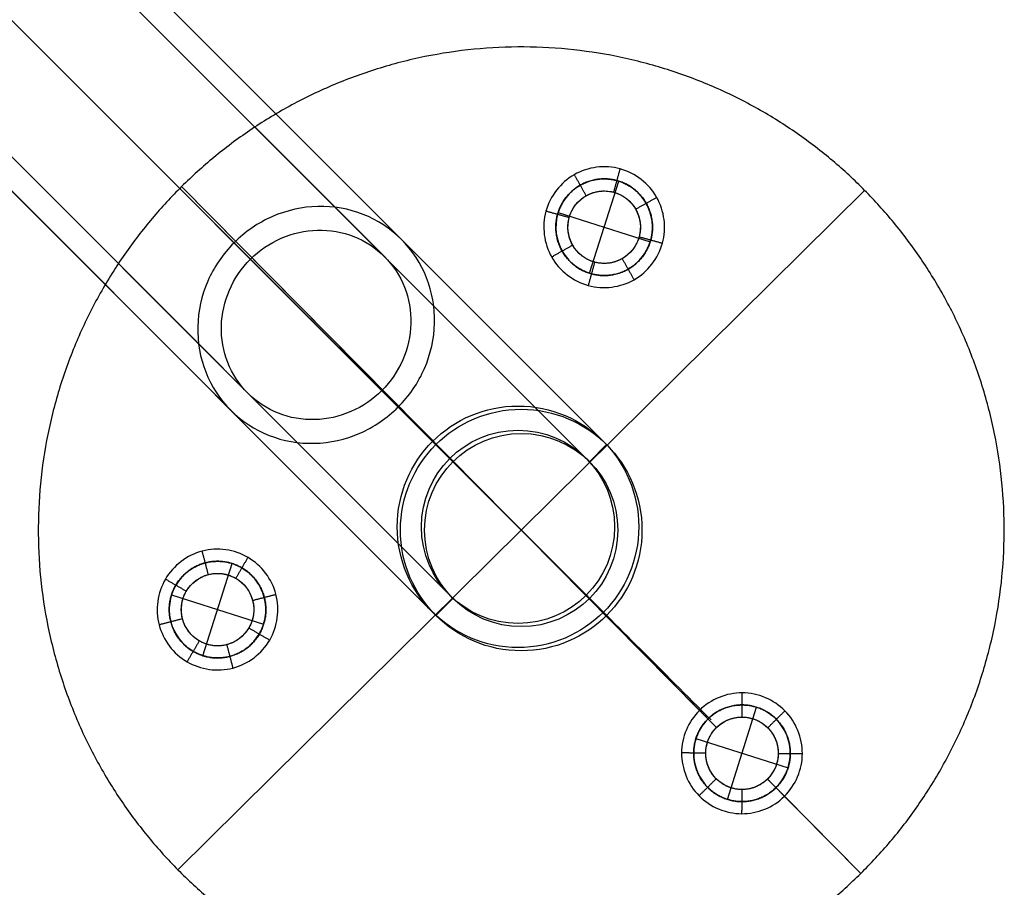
# Model space of a CAD drawing. Header units: millimetres. Extents: x -10999 to 11001, y -4500 to 4500.
# Tile 135 of 256: x -7719 to -6903, y 2673 to 3392. Entities that reach past the tile are written whole.
import ezdxf

# ---------------------------------------------------------------- set-up
doc = ezdxf.new("R2010")
doc.units = ezdxf.units.MM
doc.header["$MEASUREMENT"] = 0
doc.layers.add('Legs', color=7, linetype='Continuous', true_color=0x000000)
doc.layers.add('Tabletop', color=7, linetype='Continuous', true_color=0xd6d6d6)

msp = doc.modelspace()

# ---------------------------------------------------------------- linework, layer by layer
at = {"layer": 'Legs'}
for p, q in [((-7376.83, 3042.52, 6864.56), (-8320.83, 3986.52, 94.11)), ((-7235.41, 3042.52, 6864.56), (-8179.41, 3986.52, 94.11)), ((-7362.69, 3028.38, 6864.56), (-8306.69, 3972.38, 94.11)), ((-7249.55, 3028.38, 6864.56), (-8193.55, 3972.38, 94.11)), ((-7306.12, 2971.81, 6864.56), (-8250.12, 3915.81, 94.11)), ((-7362.69, 2915.24, 6864.56), (-8306.69, 3859.24, 94.11)), ((-7249.55, 2915.24, 6864.56), (-8193.55, 3859.24, 94.11)), ((-7376.83, 2901.1, 6864.56), (-8320.83, 3845.1, 94.11)), ((-7541.3, 3206.99, 4670.71), (-8179.41, 3845.1, 94.11)), ((-7235.41, 2901.1, 6864.56), (-8179.41, 3845.1, 94.11)), ((-7402.6, 3209.72, 4651.14), (-8037.99, 3845.1, 94.11)), ((-7527.7, 3193.39, 4666.8), (-8165.27, 3830.96, 94.11)), ((-7416.75, 3195.57, 4651.14), (-8052.13, 3830.96, 94.11)), ((-7473.31, 3139, 4651.15), (-8108.7, 3774.39, 94.11)), ((-7529.88, 3082.43, 4651.16), (-8165.27, 3717.82, 94.11)), ((-7418.93, 3084.62, 4635.5), (-8052.13, 3717.82, 94.11)), ((-7544.02, 3068.29, 4651.16), (-8179.41, 3703.68, 94.11)), ((-7405.33, 3071.02, 4631.59), (-8037.99, 3703.68, 94.11)), ((-7019.03, 3250.4, 7154.06), (-7587.86, 2687.88, 7154.06)), ((-7019.03, 3250.4, 7174.06), (-7587.86, 2687.88, 7174.06)), ((-7584.71, 3253.55, 7154.06), (-7155.81, 2819.84, 7154.06)), ((-7584.71, 3253.55, 7174.06), (-7141.72, 2805.6, 7174.06)), ((-7374.16, 3039.85, 7123.96), (-7374.16, 3039.85, 7154.06)), ((-7360.02, 3025.71, 7154.06), (-7374.16, 3039.85, 7154.06)), ((-7232.74, 3039.85, 7154.06), (-7246.88, 3025.71, 7154.06)), ((-7232.74, 3039.85, 7123.96), (-7232.74, 3039.85, 7154.06)), ((-7360.02, 3025.71, 7123.96), (-7360.02, 3025.71, 7154.06)), ((-7246.88, 3025.71, 7123.96), (-7246.88, 3025.71, 7154.06)), ((-7303.45, 2969.14, 7123.96), (-7303.45, 2969.14, 7154.06)), ((-7360.02, 2912.57, 7154.06), (-7374.16, 2898.43, 7154.06)), ((-7360.02, 2912.57, 7123.96), (-7360.02, 2912.57, 7154.06)), ((-7246.88, 2912.57, 7123.96), (-7246.88, 2912.57, 7154.06)), ((-7232.74, 2898.43, 7154.06), (-7246.88, 2912.57, 7154.06)), ((-7374.16, 2898.43, 7123.96), (-7374.16, 2898.43, 7154.06)), ((-7232.74, 2898.43, 7123.96), (-7232.74, 2898.43, 7154.06)), ((-7099.53, 2762.94, 7174.06), (-7022.19, 2684.72, 7174.06)), ((-7085.47, 2748.71, 7154.06), (-7022.19, 2684.72, 7154.06))]:
    msp.add_line(p, q, dxfattribs=at)
for centre, radius in [((-7306.12, 2971.81, 6864.56), 100), ((-7303.45, 2969.14, 7123.96), 100), ((-7303.45, 2969.14, 7154.06), 100), ((-7303.45, 2969.14, 7139.01), 100), ((-7303.45, 2969.14, 6903.26), 100), ((-7306.12, 2971.81, 6864.56), 80), ((-7303.45, 2969.14, 7123.96), 80), ((-7303.45, 2969.14, 7154.06), 80), ((-7303.45, 2969.14, 7139.01), 80), ((-7303.45, 2969.14, 6903.26), 80)]:
    msp.add_circle(centre, radius, dxfattribs=at)
at = {"layer": 'Legs', "extrusion": (0.707107, 0.707107, 2.74766e-16)}
for centre in [(7563.82, 6903.26, -3064.82), (7463.82, 6903.26, -2964.82), (7543.82, 6903.26, -3064.82), (7463.82, 6903.26, -2984.82), (7463.82, 6903.26, -3064.82), (7463.82, 6903.26, -3144.82), (7383.82, 6903.26, -3064.82), (7463.82, 6903.26, -3164.82), (7363.82, 6903.26, -3064.82)]:
    msp.add_arc(centre, 200, 180, 191.15466, dxfattribs=at)
at = {"layer": 'Legs'}
for points, knots in [([(-7022.19, 2684.72, 7154.06), (-7306.6, 2403.46, 7154.06), (-7587.86, 2687.88, 7154.06), (-7869.12, 2972.29, 7154.06), (-7584.71, 3253.55, 7154.06), (-7300.29, 3534.81, 7154.06), (-7019.03, 3250.4, 7154.06), (-6737.77, 2965.98, 7154.06), (-7022.19, 2684.72, 7154.06)], [0, 0, 0, 6.283185, 6.283185, 12.566371, 12.566371, 18.849556, 18.849556, 25.132741, 25.132741, 25.132741]), ([(-7022.19, 2684.72, 7174.06), (-7306.6, 2403.46, 7174.06), (-7587.86, 2687.88, 7174.06), (-7869.12, 2972.29, 7174.06), (-7584.71, 3253.55, 7174.06), (-7300.29, 3534.81, 7174.06), (-7019.03, 3250.4, 7174.06), (-6737.77, 2965.98, 7174.06), (-7022.19, 2684.72, 7174.06)], [0, 0, 0, 6.283185, 6.283185, 12.566371, 12.566371, 18.849556, 18.849556, 25.132741, 25.132741, 25.132741]), ([(-7022.19, 2684.72, 7164.06), (-7306.6, 2403.46, 7164.06), (-7587.86, 2687.88, 7164.06), (-7869.12, 2972.29, 7164.06), (-7584.71, 3253.55, 7164.06), (-7300.29, 3534.81, 7164.06), (-7019.03, 3250.4, 7164.06), (-6737.77, 2965.98, 7164.06), (-7022.19, 2684.72, 7164.06)], [0, 0, 0, 6.283185, 6.283185, 12.566371, 12.566371, 18.849556, 18.849556, 25.132741, 25.132741, 25.132741]), ([(-7240.66, 3180.32, 7373.06), (-7280.24, 3186.21, 7373.06), (-7274.35, 3225.79, 7373.06), (-7268.45, 3265.37, 7373.06), (-7228.87, 3259.47, 7373.06), (-7189.29, 3253.58, 7373.06), (-7195.19, 3214, 7373.06), (-7201.08, 3174.42, 7373.06), (-7240.66, 3180.32, 7373.06)], [-1.885931, -1.885931, -1.885931, -1.414449, -1.414449, -0.942966, -0.942966, -0.471483, -0.471483, 0, 0, 0]), ([(-7240.66, 3180.32, 7173.06), (-7280.24, 3186.21, 7173.06), (-7274.35, 3225.79, 7173.06), (-7268.45, 3265.37, 7173.06), (-7228.87, 3259.47, 7173.06), (-7189.29, 3253.58, 7173.06), (-7195.19, 3214, 7173.06), (-7201.08, 3174.42, 7173.06), (-7240.66, 3180.32, 7173.06)], [-1.885931, -1.885931, -1.885931, -1.414449, -1.414449, -0.942966, -0.942966, -0.471483, -0.471483, 0, 0, 0]), ([(-7239.19, 3190.21, 7373.06), (-7209.5, 3185.78, 7373.06), (-7205.08, 3215.47, 7373.06), (-7200.66, 3245.16, 7373.06), (-7230.34, 3249.58, 7373.06), (-7260.03, 3254, 7373.06), (-7264.45, 3224.32, 7373.06), (-7268.88, 3194.63, 7373.06), (-7239.19, 3190.21, 7373.06)], [0, 0, 0, 0.471483, 0.471483, 0.942966, 0.942966, 1.414449, 1.414449, 1.885931, 1.885931, 1.885931]), ([(-7239.19, 3190.21, 7173.06), (-7209.5, 3185.78, 7173.06), (-7205.08, 3215.47, 7173.06), (-7200.66, 3245.16, 7173.06), (-7230.34, 3249.58, 7173.06), (-7260.03, 3254, 7173.06), (-7264.45, 3224.32, 7173.06), (-7268.88, 3194.63, 7173.06), (-7239.19, 3190.21, 7173.06)], [0, 0, 0, 0.471483, 0.471483, 0.942966, 0.942966, 1.414449, 1.414449, 1.885931, 1.885931, 1.885931]), ([(-7517.73, 2917.92, 7373.06), (-7503.04, 2880.7, 7373.06), (-7540.27, 2866.02, 7373.06), (-7577.49, 2851.33, 7373.06), (-7592.17, 2888.56, 7373.06), (-7606.86, 2925.78, 7373.06), (-7569.63, 2940.46, 7373.06), (-7532.41, 2955.15, 7373.06), (-7517.73, 2917.92, 7373.06)], [-1.885931, -1.885931, -1.885931, -1.414449, -1.414449, -0.942966, -0.942966, -0.471483, -0.471483, 0, 0, 0]), ([(-7517.73, 2917.92, 7173.06), (-7503.04, 2880.7, 7173.06), (-7540.27, 2866.02, 7173.06), (-7577.49, 2851.33, 7173.06), (-7592.17, 2888.56, 7173.06), (-7606.86, 2925.78, 7173.06), (-7569.63, 2940.46, 7173.06), (-7532.41, 2955.15, 7173.06), (-7517.73, 2917.92, 7173.06)], [-1.885931, -1.885931, -1.885931, -1.414449, -1.414449, -0.942966, -0.942966, -0.471483, -0.471483, 0, 0, 0]), ([(-7527.03, 2914.25, 7373.06), (-7538.04, 2942.18, 7373.06), (-7565.96, 2931.16, 7373.06), (-7593.89, 2920.15, 7373.06), (-7582.87, 2892.23, 7373.06), (-7571.86, 2864.3, 7373.06), (-7543.94, 2875.32, 7373.06), (-7516.01, 2886.33, 7373.06), (-7527.03, 2914.25, 7373.06)], [0, 0, 0, 0.471483, 0.471483, 0.942966, 0.942966, 1.414449, 1.414449, 1.885931, 1.885931, 1.885931]), ([(-7527.03, 2914.25, 7173.06), (-7538.04, 2942.18, 7173.06), (-7565.96, 2931.16, 7173.06), (-7593.89, 2920.15, 7173.06), (-7582.87, 2892.23, 7173.06), (-7571.86, 2864.3, 7173.06), (-7543.94, 2875.32, 7173.06), (-7516.01, 2886.33, 7173.06), (-7527.03, 2914.25, 7173.06)], [0, 0, 0, 0.471483, 0.471483, 0.942966, 0.942966, 1.414449, 1.414449, 1.885931, 1.885931, 1.885931]), ([(-7151.96, 2809.18, 7373.06), (-7127.06, 2840.5, 7373.06), (-7095.73, 2815.61, 7373.06), (-7064.4, 2790.71, 7373.06), (-7089.3, 2759.38, 7373.06), (-7114.2, 2728.06, 7373.06), (-7145.52, 2752.95, 7373.06), (-7176.85, 2777.85, 7373.06), (-7151.96, 2809.18, 7373.06)], [-1.885931, -1.885931, -1.885931, -1.414449, -1.414449, -0.942966, -0.942966, -0.471483, -0.471483, 0, 0, 0]), ([(-7151.96, 2809.18, 7173.06), (-7127.06, 2840.5, 7173.06), (-7095.73, 2815.61, 7173.06), (-7064.4, 2790.71, 7173.06), (-7089.3, 2759.38, 7173.06), (-7114.2, 2728.06, 7173.06), (-7145.52, 2752.95, 7173.06), (-7176.85, 2777.85, 7173.06), (-7151.96, 2809.18, 7173.06)], [-1.885931, -1.885931, -1.885931, -1.414449, -1.414449, -0.942966, -0.942966, -0.471483, -0.471483, 0, 0, 0]), ([(-7144.13, 2802.95, 7373.06), (-7162.8, 2779.46, 7373.06), (-7139.3, 2760.78, 7373.06), (-7115.8, 2742.11, 7373.06), (-7097.13, 2765.61, 7373.06), (-7078.45, 2789.1, 7373.06), (-7101.95, 2807.78, 7373.06), (-7125.45, 2826.45, 7373.06), (-7144.13, 2802.95, 7373.06)], [0, 0, 0, 0.471483, 0.471483, 0.942966, 0.942966, 1.414449, 1.414449, 1.885931, 1.885931, 1.885931]), ([(-7144.13, 2802.95, 7173.06), (-7162.8, 2779.46, 7173.06), (-7139.3, 2760.78, 7173.06), (-7115.8, 2742.11, 7173.06), (-7097.13, 2765.61, 7173.06), (-7078.45, 2789.1, 7173.06), (-7101.95, 2807.78, 7173.06), (-7125.45, 2826.45, 7173.06), (-7144.13, 2802.95, 7173.06)], [0, 0, 0, 0.471483, 0.471483, 0.942966, 0.942966, 1.414449, 1.414449, 1.885931, 1.885931, 1.885931])]:
    msp.add_rational_spline(points, [1, 0.707106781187, 1, 0.707106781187, 1, 0.707106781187, 1, 0.707106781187, 1], degree=2, knots=knots, dxfattribs=at)
for points, degree in [([(-7221.54, 3268.12, 7154.06), (-7208.91, 3264.73, 7154.06), (-7186.6, 3247.33, 7154.06), (-7181.28, 3205.26, 7154.06), (-7207.3, 3171.72, 7154.06), (-7249.4, 3166.43, 7154.06), (-7282.93, 3192.44, 7154.06), (-7288.23, 3234.56, 7154.06), (-7262.21, 3268.04, 7154.06), (-7234.14, 3271.64, 7154.06), (-7221.54, 3268.12, 7154.06)], 3), ([(-7249.62, 3245.98, 7174.06), (-7254.57, 3254.67, 7164.06), (-7259.53, 3263.36, 7154.06)], 2), ([(-7226.83, 3248.83, 7174.06), (-7224.19, 3258.48, 7164.06), (-7221.54, 3268.12, 7154.06)], 2), ([(-7224.19, 3258.48, 7164.06), (-7214.08, 3255.77, 7164.06), (-7196.23, 3241.85, 7164.06), (-7191.97, 3208.19, 7164.06), (-7212.79, 3181.36, 7164.06), (-7246.47, 3177.13, 7164.06), (-7273.29, 3197.93, 7164.06), (-7277.53, 3231.63, 7164.06), (-7256.72, 3258.41, 7164.06), (-7234.26, 3261.3, 7164.06), (-7224.19, 3258.48, 7164.06)], 3), ([(-7584.71, 3253.55, 7154.06), (-7584.71, 3253.55, 7164.06), (-7584.71, 3253.55, 7174.06)], 2), ([(-7226.83, 3248.83, 7174.06), (-7234.39, 3250.95, 7174.06), (-7251.23, 3248.79, 7174.06), (-7266.84, 3228.7, 7174.06), (-7263.66, 3203.42, 7174.06), (-7243.54, 3187.82, 7174.06), (-7218.28, 3190.99, 7174.06), (-7202.67, 3211.12, 7174.06), (-7205.86, 3236.36, 7174.06), (-7219.25, 3246.8, 7174.06), (-7226.83, 3248.83, 7174.06)], 3), ([(-7019.03, 3250.4, 7154.06), (-7019.03, 3250.4, 7164.06), (-7019.03, 3250.4, 7174.06)], 2), ([(-7208.68, 3234.76, 7174.06), (-7199.98, 3239.72, 7164.06), (-7191.29, 3244.67, 7154.06)], 2), ([(-7263.71, 3227.83, 7174.06), (-7273.36, 3230.48, 7164.06), (-7283.01, 3233.12, 7154.06)], 2), ([(-7260.83, 3205.03, 7174.06), (-7269.53, 3200.08, 7164.06), (-7278.22, 3195.12, 7154.06)], 2), ([(-7205.8, 3211.97, 7174.06), (-7196.15, 3209.33, 7164.06), (-7186.5, 3206.68, 7154.06)], 2), ([(-7242.69, 3190.95, 7174.06), (-7245.33, 3181.3, 7164.06), (-7247.97, 3171.65, 7154.06)], 2), ([(-7239.19, 3190.21, 7373.06), (-7239.19, 3190.21, 7273.06), (-7239.19, 3190.21, 7173.06)], 2), ([(-7219.89, 3193.82, 7174.06), (-7214.94, 3185.12, 7164.06), (-7209.98, 3176.43, 7154.06)], 2), ([(-7240.66, 3180.32, 7373.06), (-7240.66, 3180.32, 7273.06), (-7240.66, 3180.32, 7173.06)], 2), ([(-7374.16, 3039.85, 7123.96), (-7374.16, 3039.85, 7013.61), (-7374.16, 3039.85, 6903.26)], 2), ([(-7232.74, 3039.85, 7123.96), (-7232.74, 3039.85, 7013.61), (-7232.74, 3039.85, 6903.26)], 2), ([(-7360.02, 3025.71, 7123.96), (-7360.02, 3025.71, 7013.61), (-7360.02, 3025.71, 6903.26)], 2), ([(-7246.88, 3025.71, 7123.96), (-7246.88, 3025.71, 7013.61), (-7246.88, 3025.71, 6903.26)], 2), ([(-7303.45, 2969.14, 7123.96), (-7303.45, 2969.14, 7013.61), (-7303.45, 2969.14, 6903.26)], 2), ([(-7603.33, 2890.58, 7154.06), (-7606.71, 2903.21, 7154.06), (-7602.79, 2931.24, 7154.06), (-7569.02, 2956.88, 7154.06), (-7526.96, 2951.11, 7154.06), (-7501.33, 2917.3, 7154.06), (-7507.09, 2875.26, 7154.06), (-7540.92, 2849.61, 7154.06), (-7582.93, 2855.4, 7154.06), (-7600.08, 2877.91, 7154.06), (-7603.33, 2890.58, 7154.06)], 3), ([(-7593.65, 2893.11, 7164.06), (-7596.36, 2903.22, 7164.06), (-7593.23, 2925.64, 7164.06), (-7566.21, 2946.15, 7164.06), (-7532.56, 2941.54, 7164.06), (-7512.06, 2914.49, 7164.06), (-7516.67, 2880.86, 7164.06), (-7543.73, 2860.34, 7164.06), (-7577.33, 2864.97, 7164.06), (-7591.06, 2882.97, 7164.06), (-7593.65, 2893.11, 7164.06)], 3), ([(-7562.57, 2932.29, 7174.06), (-7565.11, 2941.96, 7164.06), (-7567.64, 2951.64, 7154.06)], 2), ([(-7539.8, 2929.16, 7174.06), (-7534.75, 2937.8, 7164.06), (-7529.7, 2946.44, 7154.06)], 2), ([(-7580.87, 2918.4, 7174.06), (-7589.51, 2923.45, 7164.06), (-7598.14, 2928.5, 7154.06)], 2), ([(-7583.98, 2895.64, 7174.06), (-7582.03, 2888.04, 7174.06), (-7571.74, 2874.54, 7174.06), (-7546.54, 2871.06, 7174.06), (-7526.24, 2886.46, 7174.06), (-7522.78, 2911.68, 7174.06), (-7538.16, 2931.96, 7174.06), (-7563.4, 2935.43, 7174.06), (-7583.66, 2920.04, 7174.06), (-7586.01, 2903.23, 7174.06), (-7583.98, 2895.64, 7174.06)], 3), ([(-7527.03, 2914.25, 7373.06), (-7527.03, 2914.25, 7273.06), (-7527.03, 2914.25, 7173.06)], 2), ([(-7525.92, 2910.85, 7174.06), (-7516.24, 2913.39, 7164.06), (-7506.57, 2915.93, 7154.06)], 2), ([(-7517.73, 2917.92, 7373.06), (-7517.73, 2917.92, 7273.06), (-7517.73, 2917.92, 7173.06)], 2), ([(-7360.02, 2912.57, 7123.96), (-7360.02, 2912.57, 7013.61), (-7360.02, 2912.57, 6903.26)], 2), ([(-7246.88, 2912.57, 7123.96), (-7246.88, 2912.57, 7013.61), (-7246.88, 2912.57, 6903.26)], 2), ([(-7583.98, 2895.64, 7174.06), (-7593.65, 2893.11, 7164.06), (-7603.33, 2890.58, 7154.06)], 2), ([(-7374.16, 2898.43, 7123.96), (-7374.16, 2898.43, 7013.61), (-7374.16, 2898.43, 6903.26)], 2), ([(-7232.74, 2898.43, 7123.96), (-7232.74, 2898.43, 7013.61), (-7232.74, 2898.43, 6903.26)], 2), ([(-7529.05, 2888.09, 7174.06), (-7520.41, 2883.04, 7164.06), (-7511.77, 2877.99, 7154.06)], 2), ([(-7570.11, 2877.34, 7174.06), (-7575.16, 2868.7, 7164.06), (-7580.21, 2860.06, 7154.06)], 2), ([(-7547.35, 2874.21, 7174.06), (-7544.82, 2864.53, 7164.06), (-7542.28, 2854.85, 7154.06)], 2), ([(-7085.47, 2748.71, 7154.06), (-7094.72, 2739.47, 7154.06), (-7120.95, 2728.85, 7154.06), (-7160.04, 2745.27, 7154.06), (-7176.08, 2784.58, 7154.06), (-7159.61, 2823.68, 7154.06), (-7120.33, 2839.72, 7154.06), (-7081.2, 2823.24, 7154.06), (-7065.21, 2783.97, 7154.06), (-7076.12, 2757.86, 7154.06), (-7085.47, 2748.71, 7154.06)], 3), ([(-7120.46, 2814.29, 7174.06), (-7120.41, 2824.29, 7164.06), (-7120.35, 2834.3, 7154.06)], 2), ([(-7092.5, 2755.83, 7164.06), (-7099.9, 2748.43, 7164.06), (-7120.89, 2739.93, 7164.06), (-7152.16, 2753.07, 7164.06), (-7164.99, 2784.52, 7164.06), (-7151.81, 2815.8, 7164.06), (-7120.39, 2828.63, 7164.06), (-7089.08, 2815.45, 7164.06), (-7076.29, 2784.03, 7164.06), (-7085.02, 2763.14, 7164.06), (-7092.5, 2755.83, 7164.06)], 3), ([(-7141.73, 2805.61, 7174.06), (-7148.77, 2812.72, 7164.06), (-7155.81, 2819.84, 7154.06)], 2), ([(-7099.53, 2762.94, 7174.06), (-7093.93, 2768.42, 7174.06), (-7087.38, 2784.09, 7174.06), (-7096.97, 2807.65, 7174.06), (-7120.45, 2817.54, 7174.06), (-7144.02, 2807.92, 7174.06), (-7153.9, 2784.46, 7174.06), (-7144.28, 2760.87, 7174.06), (-7120.82, 2751.02, 7174.06), (-7105.08, 2757.39, 7174.06), (-7099.53, 2762.94, 7174.06)], 3), ([(-7099.28, 2805.37, 7174.06), (-7092.17, 2812.41, 7164.06), (-7085.05, 2819.44, 7154.06)], 2), ([(-7151.96, 2809.18, 7373.06), (-7151.96, 2809.18, 7273.06), (-7151.96, 2809.18, 7173.06)], 2), ([(-7144.13, 2802.95, 7373.06), (-7144.13, 2802.95, 7273.06), (-7144.13, 2802.95, 7173.06)], 2), ([(-7150.65, 2784.44, 7174.06), (-7160.65, 2784.49, 7164.06), (-7170.66, 2784.55, 7154.06)], 2), ([(-7090.61, 2784.1, 7174.06), (-7080.61, 2784.04, 7164.06), (-7070.6, 2783.99, 7154.06)], 2), ([(-7141.97, 2763.16, 7174.06), (-7149.09, 2756.12, 7164.06), (-7156.2, 2749.09, 7154.06)], 2), ([(-7099.53, 2762.94, 7174.06), (-7092.5, 2755.83, 7164.06), (-7085.47, 2748.71, 7154.06)], 2), ([(-7120.8, 2754.25, 7174.06), (-7120.85, 2744.25, 7164.06), (-7120.91, 2734.24, 7154.06)], 2), ([(-7587.86, 2687.88, 7154.06), (-7587.86, 2687.88, 7164.06), (-7587.86, 2687.88, 7174.06)], 2), ([(-7022.19, 2684.72, 7154.06), (-7022.19, 2684.72, 7164.06), (-7022.19, 2684.72, 7174.06)], 2)]:
    msp.add_open_spline(points, degree=degree, dxfattribs=at)
for points, knots in [([(-7544.02, 3068.29, 4651.16), (-7562.29, 3086.56, 4656.42), (-7572.03, 3111.57, 4661.42), (-7571.05, 3150.49, 4666.87), (-7568.2, 3163.22, 4668.29), (-7557.87, 3186.97, 4670.22), (-7550.48, 3197.8, 4670.71), (-7541.3, 3206.99, 4670.71), (-7532.11, 3216.17, 4670.71), (-7521.29, 3223.56, 4670.22), (-7497.53, 3233.89, 4668.28), (-7484.8, 3236.74, 4666.86), (-7445.88, 3237.72, 4661.4), (-7420.87, 3227.98, 4656.4), (-7402.6, 3209.72, 4651.14), (-7384.34, 3191.45, 4645.89), (-7374.6, 3166.44, 4640.89), (-7375.58, 3127.52, 4635.43), (-7378.43, 3114.79, 4634.01), (-7388.76, 3091.03, 4632.08), (-7396.15, 3080.2, 4631.59), (-7405.33, 3071.02, 4631.59), (-7414.51, 3061.84, 4631.59), (-7425.34, 3054.45, 4632.09), (-7449.1, 3044.12, 4634.02), (-7461.83, 3041.27, 4635.44), (-7500.75, 3040.29, 4640.9), (-7525.76, 3050.03, 4645.91), (-7544.02, 3068.29, 4651.16)], [0, 0, 0, 0, 0.795799, 0.795799, 1.188849, 1.188849, 1.581797, 1.581797, 1.581797, 1.974707, 1.974707, 2.367724, 2.367724, 3.163595, 3.163595, 3.163595, 3.959394, 3.959394, 4.352444, 4.352444, 4.745392, 4.745392, 4.745392, 5.138302, 5.138302, 5.531318, 5.531318, 6.32719, 6.32719, 6.32719, 6.32719]), ([(-7529.88, 3082.43, 4651.16), (-7515.27, 3067.82, 4646.95), (-7495.26, 3060.03, 4642.95), (-7464.13, 3060.81, 4638.59), (-7453.94, 3063.1, 4637.45), (-7434.94, 3071.36, 4635.9), (-7426.27, 3077.27, 4635.5), (-7418.93, 3084.62, 4635.5), (-7411.58, 3091.96, 4635.5), (-7405.67, 3100.63, 4635.9), (-7397.41, 3119.63, 4637.44), (-7395.13, 3129.82, 4638.58), (-7394.34, 3160.95, 4642.94), (-7402.13, 3180.96, 4646.94), (-7416.75, 3195.57, 4651.14), (-7431.36, 3210.19, 4655.35), (-7451.37, 3217.98, 4659.35), (-7482.5, 3217.19, 4663.72), (-7492.68, 3214.91, 4664.86), (-7511.69, 3206.65, 4666.4), (-7520.35, 3200.74, 4666.8), (-7527.7, 3193.39, 4666.8), (-7535.05, 3186.04, 4666.8), (-7540.96, 3177.38, 4666.41), (-7549.22, 3158.37, 4664.86), (-7551.5, 3148.19, 4663.73), (-7552.29, 3117.06, 4659.36), (-7544.49, 3097.05, 4655.36), (-7529.88, 3082.43, 4651.16)], [0, 0, 0, 0, 0.636697, 0.636697, 0.95111, 0.95111, 1.265438, 1.265438, 1.265438, 1.579796, 1.579796, 1.894236, 1.894236, 2.530876, 2.530876, 2.530876, 3.167573, 3.167573, 3.481986, 3.481986, 3.796314, 3.796314, 3.796314, 4.110672, 4.110672, 4.425112, 4.425112, 5.061752, 5.061752, 5.061752, 5.061752]), ([(-7146.17, 2811.86, 5525.66), (-7186.87, 2852.56, 5465.7), (-7262.76, 2928.45, 5337.18), (-7356.74, 3022.43, 5123.56), (-7428.73, 3094.42, 4893.51), (-7461.17, 3126.86, 4732.47), (-7473.31, 3139, 4651.15)], [-10.02241, -10.02241, -10.02241, -10.02241, -7.529004, -5.011205, -2.493406, 0, 0, 0, 0])]:
    msp.add_open_spline(points, degree=3, knots=knots, dxfattribs=at)
at = {"layer": 'Tabletop'}
for p, q in [((-7246.88, 3181.76, 7373.06), (-7222.65, 3258.03, 7373.06)), ((-7272.9, 3232.01, 7373.06), (-7196.63, 3207.78, 7373.06)), ((-7567.06, 2865.1, 7373.06), (-7542.83, 2941.38, 7373.06)), ((-7593.09, 2915.35, 7373.06), (-7516.81, 2891.12, 7373.06)), ((-7132.74, 2746.14, 7373.06), (-7108.51, 2822.42, 7373.06)), ((-7158.77, 2796.4, 7373.06), (-7082.49, 2772.16, 7373.06))]:
    msp.add_line(p, q, dxfattribs=at)
for points in [[(-7272.9, 3232.01, 7373.06), (-7285.02, 3193.87, 7373.06), (-7246.88, 3181.76, 7373.06), (-7208.74, 3169.64, 7373.06), (-7196.63, 3207.78, 7373.06), (-7184.51, 3245.92, 7373.06), (-7222.65, 3258.03, 7373.06), (-7260.79, 3270.15, 7373.06), (-7272.9, 3232.01, 7373.06)], [(-7272.9, 3232.01, 7174.06), (-7285.02, 3193.87, 7174.06), (-7246.88, 3181.76, 7174.06), (-7208.74, 3169.64, 7174.06), (-7196.63, 3207.78, 7174.06), (-7184.51, 3245.92, 7174.06), (-7222.65, 3258.03, 7174.06), (-7260.79, 3270.15, 7174.06), (-7272.9, 3232.01, 7174.06)], [(-7593.09, 2915.35, 7373.06), (-7605.2, 2877.22, 7373.06), (-7567.06, 2865.1, 7373.06), (-7528.93, 2852.99, 7373.06), (-7516.81, 2891.12, 7373.06), (-7504.7, 2929.26, 7373.06), (-7542.83, 2941.38, 7373.06), (-7580.97, 2953.49, 7373.06), (-7593.09, 2915.35, 7373.06)], [(-7593.09, 2915.35, 7174.06), (-7605.2, 2877.22, 7174.06), (-7567.06, 2865.1, 7174.06), (-7528.93, 2852.99, 7174.06), (-7516.81, 2891.12, 7174.06), (-7504.7, 2929.26, 7174.06), (-7542.83, 2941.38, 7174.06), (-7580.97, 2953.49, 7174.06), (-7593.09, 2915.35, 7174.06)], [(-7158.77, 2796.4, 7373.06), (-7170.88, 2758.26, 7373.06), (-7132.74, 2746.14, 7373.06), (-7094.61, 2734.03, 7373.06), (-7082.49, 2772.16, 7373.06), (-7070.37, 2810.3, 7373.06), (-7108.51, 2822.42, 7373.06), (-7146.65, 2834.53, 7373.06), (-7158.77, 2796.4, 7373.06)], [(-7158.77, 2796.4, 7174.06), (-7170.88, 2758.26, 7174.06), (-7132.74, 2746.14, 7174.06), (-7094.61, 2734.03, 7174.06), (-7082.49, 2772.16, 7174.06), (-7070.37, 2810.3, 7174.06), (-7108.51, 2822.42, 7174.06), (-7146.65, 2834.53, 7174.06), (-7158.77, 2796.4, 7174.06)]]:
    msp.add_rational_spline(points, [1, 0.707106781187, 1, 0.707106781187, 1, 0.707106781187, 1, 0.707106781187, 1], degree=2, knots=[0, 0, 0, 0.628562, 0.628562, 1.257125, 1.257125, 1.885687, 1.885687, 2.51425, 2.51425, 2.51425], dxfattribs=at)
for points in [[(-7222.65, 3258.03, 7174.06), (-7222.65, 3258.03, 7273.56), (-7222.65, 3258.03, 7373.06)], [(-7272.9, 3232.01, 7174.06), (-7272.9, 3232.01, 7273.56), (-7272.9, 3232.01, 7373.06)], [(-7196.63, 3207.78, 7174.06), (-7196.63, 3207.78, 7273.56), (-7196.63, 3207.78, 7373.06)], [(-7246.88, 3181.76, 7174.06), (-7246.88, 3181.76, 7273.56), (-7246.88, 3181.76, 7373.06)], [(-7542.83, 2941.38, 7174.06), (-7542.83, 2941.38, 7273.56), (-7542.83, 2941.38, 7373.06)], [(-7593.09, 2915.35, 7174.06), (-7593.09, 2915.35, 7273.56), (-7593.09, 2915.35, 7373.06)], [(-7516.81, 2891.12, 7174.06), (-7516.81, 2891.12, 7273.56), (-7516.81, 2891.12, 7373.06)], [(-7567.06, 2865.1, 7174.06), (-7567.06, 2865.1, 7273.56), (-7567.06, 2865.1, 7373.06)], [(-7108.51, 2822.42, 7174.06), (-7108.51, 2822.42, 7273.56), (-7108.51, 2822.42, 7373.06)], [(-7158.77, 2796.4, 7174.06), (-7158.77, 2796.4, 7273.56), (-7158.77, 2796.4, 7373.06)], [(-7082.49, 2772.16, 7174.06), (-7082.49, 2772.16, 7273.56), (-7082.49, 2772.16, 7373.06)], [(-7132.74, 2746.14, 7174.06), (-7132.74, 2746.14, 7273.56), (-7132.74, 2746.14, 7373.06)]]:
    msp.add_open_spline(points, degree=2, dxfattribs=at)

doc.saveas('drawing.dxf')
